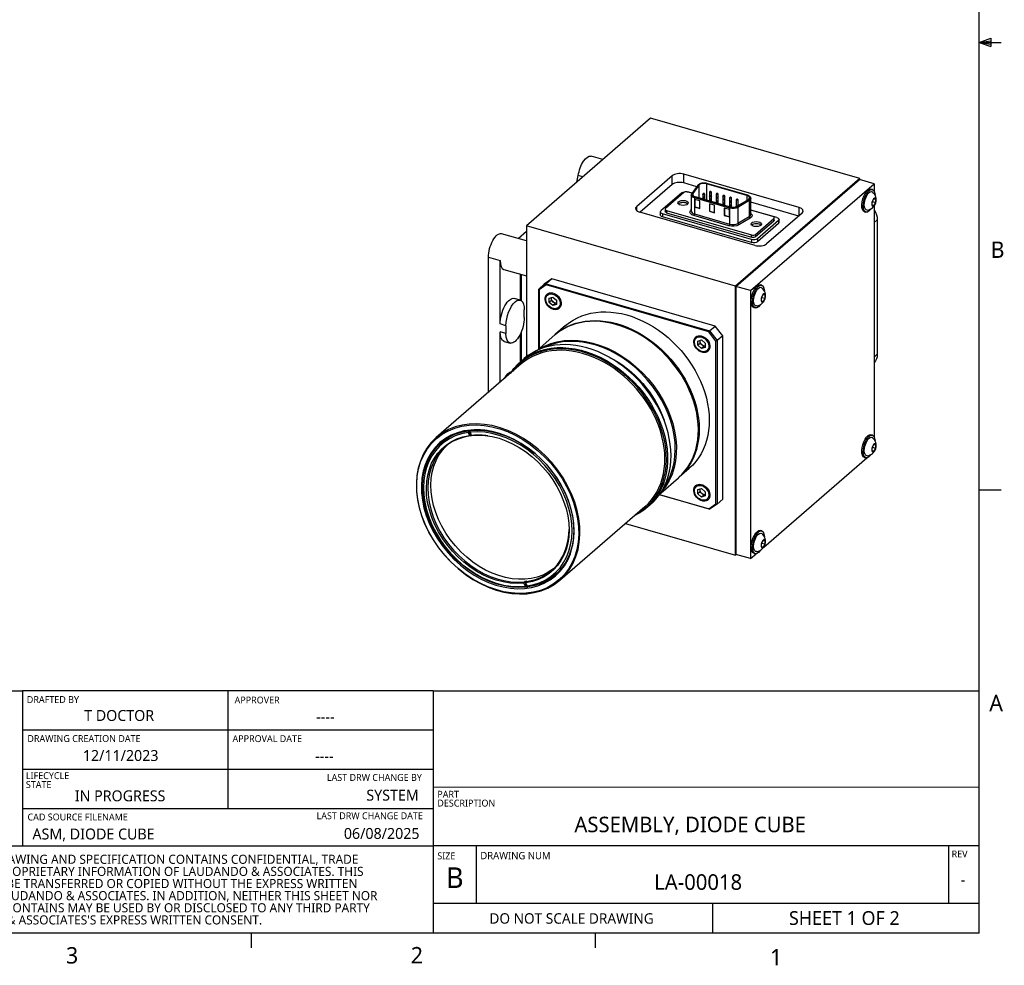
# Model space of a CAD drawing. Extents: x 0.3 to 39, y 0.1 to 10.9.
# Tile 3 of 26: x 11.3 to 17, y 0.1 to 5.6. Entities that reach past the tile are written whole.
import ezdxf

# ---------------------------------------------------------------- set-up
doc = ezdxf.new("R2010")
doc.units = 0
doc.header["$LTSCALE"] = 0.5
doc.header["$MEASUREMENT"] = 0
for name, color, linetype in [('BORDER_FRAME', 7, 'CONTINUOUS'), ('TANGENT_LINES', 7, 'CONTINUOUS'), ('TITLE_BLOCK', 7, 'CONTINUOUS'), ('VISIBLE', 7, 'CONTINUOUS')]:
    doc.layers.add(name, color=color, linetype=linetype)
doc.styles.add('ONSHAPE-CUSTOM-STYLE-NOTE0', font='NotoSans-Regular.ttf')
doc.styles.add('ONSHAPE-CUSTOM-STYLE-NOTE1', font='NotoSans-Regular.ttf')
doc.styles.add('ONSHAPE-CUSTOM-STYLE-NOTE2', font='NotoSans-Regular.ttf')
doc.styles.add('ONSHAPE-CUSTOM-STYLE-NOTE3', font='NotoSans-Regular.ttf')
doc.styles.add('ONSHAPE-CUSTOM-STYLE-NOTE4', font='NotoSans-Regular.ttf')
doc.styles.add('ONSHAPE-CUSTOM-STYLE-NOTE5', font='NotoSans-Regular.ttf')
doc.styles.add('ONSHAPE-CUSTOM-STYLE-NOTE6', font='NotoSans-Regular.ttf')
doc.styles.add('ONSHAPE-CUSTOM-STYLE-NOTE7', font='NotoSans-Regular.ttf')
doc.styles.add('ONSHAPE-CUSTOM-STYLE-NOTE_', font='NotoSans-Regular.ttf')
doc.styles.add('ONSHAPE-STANDARD', font='NotoSans-Regular.ttf')

msp = doc.modelspace()

# ---------------------------------------------------------------- linework, layer by layer
at = {"layer": 'BORDER_FRAME'}
for p, q in [((16.846, 0.2823), (16.846, 10.7165)), ((16.847, 5.4732), (16.9153, 5.4977)), ((16.847, 5.4732), (16.9153, 5.4824)), ((16.847, 5.4732), (16.9153, 5.4627)), ((16.847, 5.4732), (16.9153, 5.4502)), ((16.847, 5.4732), (16.9742, 5.4732)), ((16.9153, 5.4977), (16.9153, 5.4502)), ((16.847, 2.8653), (16.9742, 2.8653)), ((16.846, 0.2823), (0.3928, 0.2823)), ((12.6055, 0.2822), (12.6055, 0.1959)), ((14.6091, 0.2795), (14.6091, 0.1959))]:
    msp.add_line(p, q, dxfattribs=at)
at = {"layer": 'TANGENT_LINES'}
for p, q in [((15.1256, 4.6544), (15.1256, 4.7055)), ((14.5377, 4.6896), (14.5112, 4.6972)), ((15.0583, 4.6454), (15.0583, 4.6965)), ((15.2583, 4.6495), (15.2583, 4.5551)), ((15.4951, 4.5825), (15.2596, 4.6505)), ((15.2113, 4.6418), (15.1761, 4.5933)), ((15.1784, 4.5929), (15.1784, 4.5823)), ((15.2137, 4.6413), (15.2137, 4.5679)), ((15.1883, 4.5666), (15.1883, 4.4735)), ((15.3928, 4.5076), (15.1883, 4.5666)), ((15.1908, 4.5731), (15.3953, 4.5141)), ((15.4377, 4.5178), (15.504, 4.5573)), ((15.5078, 4.5513), (15.4416, 4.5119)), ((15.4938, 4.5815), (15.4938, 4.5532)), ((15.5078, 4.5513), (15.5078, 4.4582)), ((14.8516, 4.4929), (14.8516, 4.5175)), ((15.0257, 4.4939), (15.0257, 4.4809)), ((15.1643, 4.4915), (15.1691, 4.498)), ((15.3928, 4.5076), (15.3928, 4.4145)), ((15.4416, 4.5119), (15.4416, 4.4188)), ((15.7972, 4.4624), (15.7972, 4.5116)), ((15.0018, 4.4741), (15.0018, 4.4571)), ((15.3891, 4.4047), (15.1846, 4.4638)), ((15.1883, 4.4735), (15.3928, 4.4145)), ((15.4416, 4.4188), (15.5078, 4.4582)), ((15.5136, 4.4493), (15.4473, 4.4099)), ((15.6511, 4.4335), (15.6511, 4.4464)), ((15.6778, 4.4351), (15.6778, 4.4181)), ((16.2533, 4.4396), (16.2345, 4.4234)), ((15.5207, 4.338), (15.5207, 4.351)), ((15.5209, 4.3242), (15.5209, 4.3072)), ((15.5446, 4.3542), (15.5446, 4.3412)), ((15.555, 4.3288), (15.555, 4.3118)), ((13.9878, 4.2214), (14.0559, 4.2017)), ((14.09, 3.8223), (14.0559, 3.8322)), ((14.09, 3.7771), (14.0559, 3.787)), ((16.2533, 3.6554), (16.2345, 3.6392)), ((13.9878, 3.4372), (13.9912, 3.4362))]:
    msp.add_line(p, q, dxfattribs=at)
for centre, major_axis, ratio, start_param, end_param in [((15.2428, 4.636), (-0.0335, 0), 0.5, 4.18879, 5.934119), ((15.2596, 4.6462), (0.00139, 0.0048), 0.433013, 0, 0.588003), ((15.2076, 4.5876), (-0.0335, 0), 0.5, 5.934119, 7.330383), ((15.1908, 4.5688), (0.00139, 0.0048), 0.433013, 0.588003, 2.158799), ((15.4951, 4.5782), (0.00139, 0.0048), 0.433013, 6.283102, 6.871188), ((15.4783, 4.568), (-0.0335, 0), 0.5, 2.443461, 4.18879), ((15.2076, 4.4902), (-0.0385, 0), 0.5, 0, 1.047198), ((15.3953, 4.5097), (0.00139, 0.0048), 0.433013, 0.588003, 2.158799), ((15.4121, 4.5286), (-0.0335, 0), 0.5, 1.047198, 2.443461), ((15.4121, 4.4311), (-0.0385, 0), 0.5, 1.047198, 2.443461), ((15.4473, 4.4164), (0.00384, -0.00644), 0.663414, 3.980571, 5.551367), ((15.4783, 4.4706), (-0.0385, 0), 0.5, 2.443461, 3.141593), ((14.3668, 3.9669), (0.0354, -0.0409), 0.75, 6.265063, 6.28606), ((15.2328, 3.7169), (0.0354, -0.0409), 0.75, 6.265063, 6.28606), ((15.2328, 2.8509), (0.0354, -0.0409), 0.75, 6.265063, 6.28606)]:
    msp.add_ellipse(centre, major_axis=major_axis, ratio=ratio, start_param=start_param, end_param=end_param, dxfattribs=at)
at = {"layer": 'TANGENT_LINES', "extrusion": (0, 0, -1)}
for centre, major_axis, ratio, start_param, end_param in [((15.1761, 4.589), (-0.00404, 0.00294), 0.813798, 6.282596, 7.319172), ((15.2113, 4.6374), (-0.00404, 0.00294), 0.813798, 0, 1.035987), ((15.2811, 4.5987), (0.006, 0), 0.5, 0.000177, 3.141359), ((15.2076, 4.5833), (0.0385, 0), 0.5, 2.094395, 3.13028), ((15.2421, 4.5874), (0.006, 0), 0.5, 0.000177, 3.141359), ((15.2421, 4.5649), (0.006, 0), 0.5, 0.000177, 3.141359), ((15.2811, 4.5762), (0.006, 0), 0.5, 0.000177, 3.141359), ((15.2811, 4.5537), (0.006, 0), 0.5, 0.000177, 3.141359), ((15.32, 4.5649), (0.006, 0), 0.5, 0.000177, 3.141359), ((15.32, 4.5424), (0.006, 0), 0.5, 0.000177, 3.141359), ((15.3201, 4.5875), (0.006, 0), 0.5, 0.000177, 3.141359), ((15.359, 4.5762), (0.006, 0), 0.5, 0.000177, 3.141359), ((15.359, 4.5537), (0.006, 0), 0.5, 0.000177, 3.141359), ((15.398, 4.565), (0.006, 0), 0.5, 0.000177, 3.141359), ((15.398, 4.5424), (0.006, 0), 0.5, 0.000177, 3.141359), ((15.437, 4.5537), (0.006, 0), 0.5, 0.000177, 3.141359), ((15.504, 4.5529), (-0.00256, 0.0043), 0.663414, 0.731818, 2.302615), ((15.4783, 4.5637), (0.0385, 0), 0.5, 0.036577, 0.698132), ((15.2076, 4.4837), (0.046, 0), 0.5, 2.094395, 3.490658), ((15.1643, 4.498), (-0.00606, 0.00441), 0.813798, 3.442624, 4.177579), ((15.359, 4.5312), (0.006, 0), 0.5, 0.000177, 3.141359), ((15.398, 4.5199), (0.006, 0), 0.5, 0.000177, 3.141359), ((15.4121, 4.5242), (0.0385, 0), 0.5, 0.698132, 2.094395), ((15.4377, 4.5135), (-0.00256, 0.0043), 0.663414, 0.731818, 2.302615), ((15.4783, 4.4641), (0.046, 0), 0.5, 5.704087, 6.981317), ((15.1846, 4.4703), (-0.00208, -0.00721), 0.433013, 4.124386, 5.695183), ((15.5136, 4.4558), (-0.00384, 0.00644), 0.663414, 3.873411, 5.444207), ((15.3891, 4.4112), (-0.00208, -0.00721), 0.433013, 4.124386, 5.695183), ((15.4121, 4.4246), (0.046, 0), 0.5, 0.698132, 2.094395)]:
    msp.add_ellipse(centre, major_axis=major_axis, ratio=ratio, start_param=start_param, end_param=end_param, dxfattribs=at)
at = {"layer": 'TANGENT_LINES'}
for centre, major_axis, ratio in [((15.2421, 4.5918), (-0.001, 0), 0.5), ((15.2811, 4.603), (-0.001, 0), 0.5), ((15.3201, 4.5918), (-0.001, 0), 0.5), ((15.2421, 4.5693), (-0.001, 0), 0.5), ((15.2811, 4.5805), (-0.001, 0), 0.5), ((15.2811, 4.558), (-0.001, 0), 0.5), ((15.32, 4.5693), (-0.001, 0), 0.5), ((15.32, 4.5468), (-0.001, 0), 0.5), ((15.359, 4.5805), (-0.001, 0), 0.5), ((15.359, 4.558), (-0.001, 0), 0.5), ((15.359, 4.5355), (-0.001, 0), 0.5), ((15.398, 4.5693), (-0.001, 0), 0.5), ((15.398, 4.5468), (-0.001, 0), 0.5), ((15.437, 4.558), (-0.001, 0), 0.5), ((15.398, 4.5243), (-0.001, 0), 0.5), ((14.3638, 3.9643), (0.0316, -0.0365), 0.75), ((15.2298, 3.7143), (0.0316, -0.0365), 0.75), ((15.2298, 2.8483), (0.0316, -0.0365), 0.75)]:
    msp.add_ellipse(centre, major_axis=major_axis, ratio=ratio, dxfattribs=at)
at = {"layer": 'TITLE_BLOCK'}
for p, q in [((10.3686, 1.6946), (11.2742, 1.6946)), ((13.666, 1.6946), (11.2742, 1.6946)), ((12.4688, 1.6946), (12.4688, 1.0067)), ((13.6634, 1.4646), (11.2742, 1.4646)), ((13.6634, 1.2357), (11.2742, 1.2357)), ((13.666, 1.1341), (16.846, 1.1329)), ((13.6634, 1.0067), (11.2742, 1.0067)), ((10.3686, 0.7901), (13.666, 0.7901)), ((16.846, 0.7899), (13.666, 0.7901)), ((13.9185, 0.4542), (13.9185, 0.7901)), ((16.6679, 0.7901), (16.6679, 0.4563)), ((16.846, 0.4543), (13.666, 0.4542)), ((15.2924, 0.4542), (15.2924, 0.2823))]:
    msp.add_line(p, q, dxfattribs=at)
at = {"layer": 'TITLE_BLOCK', "linetype": 'CONTINUOUS'}
for p, q in [((11.2742, 1.6946), (11.2742, 0.7901)), ((13.666, 1.6946), (16.846, 1.6939)), ((13.666, 1.6946), (13.666, 0.7891)), ((13.666, 0.7902), (13.666, 0.283))]:
    msp.add_line(p, q, dxfattribs=at)
at = {"layer": 'VISIBLE'}
for p, q in [((14.9323, 5.0312), (14.2088, 4.4047)), ((16.1512, 4.6794), (14.9323, 5.0312)), ((14.6544, 4.7905), (14.5859, 4.8103)), ((15.7972, 4.5116), (15.1256, 4.7055)), ((15.0583, 4.6965), (14.8516, 4.5175)), ((15.2015, 4.6324), (15.1256, 4.6544)), ((15.4938, 4.5815), (15.2583, 4.6495)), ((15.4965, 4.583), (15.261, 4.651)), ((16.1512, 4.6794), (15.4278, 4.0529)), ((15.4297, 4.0511), (16.1492, 4.6742)), ((15.515, 4.0265), (16.2345, 4.6496)), ((16.2345, 4.6496), (16.1492, 4.6742)), ((16.1512, 4.6737), (16.1512, 4.6794)), ((16.2345, 4.6496), (16.2345, 4.6075)), ((15.0583, 4.6454), (14.8713, 4.4834)), ((15.1154, 4.5975), (14.9926, 4.4912)), ((15.1258, 4.5981), (15.0193, 4.5058)), ((15.1742, 4.5949), (15.1495, 4.602)), ((15.1738, 4.5943), (15.1497, 4.6013)), ((15.2073, 4.6404), (15.1721, 4.5919)), ((15.2137, 4.6413), (15.1784, 4.5929)), ((15.2751, 4.5987), (15.2751, 4.5766)), ((15.2871, 4.5468), (15.2871, 4.5987)), ((16.2247, 4.6162), (16.2162, 4.6187)), ((15.1691, 4.5833), (15.1691, 4.4902)), ((15.1888, 4.5578), (15.1888, 4.5145)), ((15.2191, 4.549), (15.1888, 4.5578)), ((15.1901, 4.5574), (15.1901, 4.5156)), ((15.1921, 4.5742), (15.3966, 4.5151)), ((15.2191, 4.5057), (15.2191, 4.549)), ((15.2361, 4.5874), (15.2361, 4.5653)), ((15.2361, 4.5649), (15.2361, 4.5615)), ((15.2481, 4.558), (15.2481, 4.5874)), ((15.2481, 4.558), (15.2481, 4.5649)), ((15.2751, 4.5762), (15.2751, 4.5541)), ((15.2751, 4.5537), (15.2751, 4.5502)), ((15.3057, 4.524), (15.2754, 4.5328)), ((15.2754, 4.5328), (15.2754, 4.4895)), ((15.2767, 4.5324), (15.2767, 4.4906)), ((15.2871, 4.5468), (15.2871, 4.5762)), ((15.2871, 4.5468), (15.2871, 4.5537)), ((15.314, 4.5649), (15.314, 4.5428)), ((15.314, 4.5424), (15.314, 4.539)), ((15.3141, 4.5875), (15.3141, 4.5654)), ((15.3261, 4.5875), (15.326, 4.5881)), ((15.326, 4.5355), (15.326, 4.5649)), ((15.326, 4.5355), (15.326, 4.5424)), ((15.3261, 4.5355), (15.3261, 4.5875)), ((15.353, 4.5762), (15.353, 4.5541)), ((15.353, 4.5537), (15.353, 4.5316)), ((15.365, 4.5243), (15.365, 4.5762)), ((15.365, 4.5243), (15.365, 4.5537)), ((15.392, 4.565), (15.392, 4.5429)), ((15.392, 4.5424), (15.392, 4.5203)), ((15.404, 4.5136), (15.404, 4.565)), ((15.404, 4.5136), (15.404, 4.5424)), ((15.431, 4.5537), (15.431, 4.5163)), ((15.4358, 4.5186), (15.5021, 4.5581)), ((15.443, 4.5229), (15.443, 4.5537)), ((15.5168, 4.4706), (15.5168, 4.5637)), ((15.5168, 4.5627), (15.5168, 4.5636)), ((15.7956, 4.461), (15.5168, 4.5414)), ((16.2239, 4.5432), (16.2337, 4.5616)), ((16.2258, 4.5457), (16.2239, 4.542)), ((16.2239, 4.5235), (16.2239, 4.5432)), ((16.2258, 4.5469), (16.2258, 4.5457)), ((16.2258, 4.5457), (16.2435, 4.5406)), ((16.2337, 4.5616), (16.2435, 4.5603)), ((16.2435, 4.5406), (16.2337, 4.5222)), ((16.2435, 4.5603), (16.2435, 4.5406)), ((15.5413, 4.29), (14.8697, 4.4839)), ((14.9893, 4.4849), (14.9893, 4.4679)), ((15.017, 4.5015), (15.017, 4.4885)), ((15.0257, 4.4939), (15.5207, 4.351)), ((15.0257, 4.4809), (15.5207, 4.338)), ((15.1901, 4.5156), (15.1888, 4.5145)), ((15.1888, 4.5145), (15.2191, 4.5057)), ((15.1901, 4.5156), (15.2191, 4.5072)), ((15.2767, 4.4906), (15.2754, 4.4895)), ((15.2754, 4.4895), (15.3057, 4.4807)), ((15.2767, 4.4906), (15.3057, 4.4822)), ((15.3057, 4.4807), (15.3057, 4.524)), ((15.353, 4.5312), (15.353, 4.5277)), ((15.3923, 4.499), (15.362, 4.5078)), ((15.362, 4.5078), (15.362, 4.4645)), ((15.3633, 4.5074), (15.3633, 4.4656)), ((15.365, 4.5243), (15.365, 4.5312)), ((15.392, 4.5199), (15.392, 4.5165)), ((15.3923, 4.4557), (15.3923, 4.499)), ((15.404, 4.5136), (15.404, 4.5199)), ((15.6686, 4.4522), (15.5168, 4.496)), ((15.6447, 4.4584), (15.5168, 4.4953)), ((15.8153, 4.478), (15.6086, 4.299)), ((16.1779, 4.4863), (16.1865, 4.4838)), ((16.2239, 4.525), (16.2337, 4.5222)), ((16.2337, 4.5222), (16.2239, 4.5235)), ((16.2345, 4.5191), (16.2345, 3.1755)), ((15.5209, 4.3242), (15.0018, 4.4741)), ((15.5209, 4.3072), (15.0018, 4.4571)), ((15.3633, 4.4656), (15.362, 4.4645)), ((15.362, 4.4645), (15.3923, 4.4557)), ((15.3633, 4.4656), (15.3923, 4.4572)), ((15.5446, 4.3542), (15.6511, 4.4464)), ((15.5446, 4.3412), (15.6511, 4.4335)), ((15.6778, 4.4351), (15.555, 4.3288)), ((15.6778, 4.4181), (15.555, 4.3118)), ((15.6534, 4.4378), (15.6534, 4.4508)), ((15.6811, 4.4243), (15.6811, 4.4414)), ((16.2533, 4.4396), (16.2533, 3.6554)), ((14.1604, 4.3308), (14.2088, 4.3728)), ((15.4278, 4.0529), (14.2088, 4.4047)), ((14.2088, 4.4047), (14.2088, 3.6407)), ((14.2088, 4.3168), (14.0643, 4.3585)), ((13.9878, 3.4372), (13.9878, 4.2214)), ((14.0559, 3.8322), (14.0559, 4.2017)), ((14.0779, 4.1497), (14.2088, 4.1119)), ((14.1741, 3.9708), (14.1741, 4.122)), ((14.1777, 4.1209), (14.1777, 3.9692)), ((14.3565, 4.0946), (14.3132, 4.0638)), ((14.3565, 4.0946), (14.324, 4.0665)), ((15.3092, 3.8196), (14.3565, 4.0946)), ((14.2807, 4.0357), (14.324, 4.0665)), ((14.2807, 4.0357), (14.3132, 4.0638)), ((14.2807, 3.6869), (14.2807, 4.0357)), ((14.2826, 4.0305), (14.2807, 4.0357)), ((14.3233, 4.0595), (14.2826, 4.0305)), ((14.2826, 4.0305), (14.2826, 3.6885)), ((14.324, 4.0665), (14.3233, 4.0595)), ((15.2724, 3.7855), (14.3233, 4.0595)), ((14.324, 4.0665), (15.2767, 3.7915)), ((15.4278, 2.4845), (15.4278, 4.0529)), ((15.515, 4.0265), (15.4297, 4.0511)), ((15.4297, 4.0511), (15.4297, 2.4896)), ((15.515, 4.0265), (15.515, 2.465)), ((15.58, 4.0579), (15.5715, 4.0603)), ((14.1731, 3.9712), (14.139, 3.981)), ((14.3314, 4.0079), (14.3313, 4.0078)), ((14.3425, 3.9828), (14.3638, 3.9889)), ((14.3425, 3.9582), (14.3425, 3.9828)), ((14.3553, 3.9692), (14.3425, 3.9582)), ((14.3638, 3.9397), (14.3425, 3.9582)), ((14.3553, 3.9816), (14.3553, 3.9865)), ((14.3553, 3.9692), (14.3553, 3.9816)), ((14.366, 3.96), (14.3553, 3.9692)), ((14.3638, 3.9889), (14.3851, 3.9705)), ((14.3766, 3.9508), (14.366, 3.96)), ((14.3851, 3.9705), (14.3851, 3.9459)), ((15.5792, 3.9849), (15.589, 4.0033)), ((15.5811, 3.9874), (15.5792, 3.9837)), ((15.5792, 3.9652), (15.5792, 3.9849)), ((15.5792, 3.9667), (15.589, 3.9639)), ((15.589, 3.9639), (15.5792, 3.9652)), ((15.5811, 3.9885), (15.5811, 3.9874)), ((15.5811, 3.9874), (15.5989, 3.9823)), ((15.589, 4.0033), (15.5989, 4.0019)), ((15.5989, 3.9823), (15.589, 3.9639)), ((15.5989, 4.0019), (15.5989, 3.9823)), ((14.1968, 3.8696), (14.1968, 3.9148)), ((14.3766, 3.9508), (14.3638, 3.9397)), ((14.3851, 3.9459), (14.3638, 3.9397)), ((14.3851, 3.9533), (14.3766, 3.9508)), ((14.3964, 3.9219), (14.4016, 3.9254)), ((14.4022, 3.926), (14.4023, 3.926)), ((15.5333, 3.928), (15.5418, 3.9255)), ((14.0559, 3.4923), (14.0559, 3.787)), ((14.09, 3.8223), (14.09, 3.7771)), ((14.4378, 3.823), (14.3793, 3.7723)), ((15.2767, 3.7915), (15.2724, 3.7855)), ((15.2767, 3.7915), (15.3092, 3.8196)), ((15.2767, 3.7915), (15.32, 3.7357)), ((15.3525, 3.7638), (15.3092, 3.8196)), ((14.0797, 3.7306), (14.1138, 3.7208)), ((14.1741, 3.6111), (14.1741, 3.7741)), ((14.1777, 3.782), (14.1777, 3.6142)), ((14.3743, 3.768), (14.2711, 3.6786)), ((15.1974, 3.7579), (15.1973, 3.7578)), ((15.2085, 3.7328), (15.2298, 3.7389)), ((15.2085, 3.7082), (15.2085, 3.7328)), ((15.2213, 3.7316), (15.2213, 3.7365)), ((15.2213, 3.7192), (15.2213, 3.7316)), ((15.2298, 3.7389), (15.2511, 3.7205)), ((15.3131, 3.733), (15.2724, 3.7855)), ((15.32, 3.7357), (15.3131, 3.733)), ((15.3131, 2.7839), (15.3131, 3.733)), ((15.3525, 3.7638), (15.32, 3.7357)), ((15.32, 3.7357), (15.32, 2.783)), ((15.3525, 2.8112), (15.3525, 3.7638)), ((15.2213, 3.7192), (15.2085, 3.7082)), ((15.2298, 3.6897), (15.2085, 3.7082)), ((15.232, 3.71), (15.2213, 3.7192)), ((15.2426, 3.7008), (15.2298, 3.6897)), ((15.2511, 3.6959), (15.2298, 3.6897)), ((15.2426, 3.7008), (15.232, 3.71)), ((15.2511, 3.7033), (15.2426, 3.7008)), ((15.2511, 3.7205), (15.2511, 3.6959)), ((15.2626, 3.672), (15.2676, 3.6754)), ((15.2682, 3.676), (15.2683, 3.676)), ((14.1961, 3.6302), (14.1761, 3.6129)), ((14.1793, 3.5991), (13.6843, 3.1704)), ((13.884, 3.2127), (13.8821, 3.2111)), ((13.8701, 3.2096), (13.872, 3.2112)), ((13.8701, 3.2096), (13.8705, 3.1997)), ((13.8705, 3.1997), (13.8771, 3.1817)), ((13.8744, 3.2115), (13.885, 3.1826)), ((13.8771, 3.1817), (13.8831, 3.181)), ((13.8825, 3.2012), (13.8821, 3.2111)), ((13.8891, 3.1832), (13.8825, 3.2012)), ((13.885, 3.1826), (13.8831, 3.181)), ((13.8951, 3.1825), (13.8891, 3.1832)), ((16.2247, 3.1842), (16.2162, 3.1867)), ((13.7131, 3.1408), (13.7113, 3.1392)), ((16.2239, 3.1112), (16.2337, 3.1296)), ((16.2258, 3.1137), (16.2239, 3.11)), ((16.2239, 3.0915), (16.2239, 3.1112)), ((16.2258, 3.1148), (16.2258, 3.1137)), ((16.2258, 3.1137), (16.2435, 3.1086)), ((16.2337, 3.1296), (16.2435, 3.1282)), ((16.2435, 3.1086), (16.2337, 3.0902)), ((16.2435, 3.1282), (16.2435, 3.1086)), ((15.5917, 2.5314), (16.1921, 3.0514)), ((16.1779, 3.0543), (16.1865, 3.0518)), ((16.2239, 3.093), (16.2337, 3.0902)), ((16.2337, 3.0902), (16.2239, 3.0915)), ((15.0994, 2.9408), (15.1579, 2.9914)), ((14.9913, 2.8471), (15.0944, 2.9364)), ((15.1974, 2.8918), (15.1973, 2.8918)), ((15.2085, 2.8667), (15.2298, 2.8729)), ((15.2213, 2.8655), (15.2213, 2.8704)), ((15.2298, 2.8729), (15.2511, 2.8544)), ((15.2767, 2.7522), (14.9842, 2.8367)), ((14.985, 2.8379), (15.2724, 2.7549)), ((15.2085, 2.8421), (15.2085, 2.8667)), ((15.2213, 2.8532), (15.2085, 2.8421)), ((15.2298, 2.8237), (15.2085, 2.8421)), ((15.2213, 2.8532), (15.2213, 2.8655)), ((15.232, 2.844), (15.2213, 2.8532)), ((15.2426, 2.8348), (15.2298, 2.8237)), ((15.2511, 2.8298), (15.2298, 2.8237)), ((15.2426, 2.8348), (15.232, 2.844)), ((15.2511, 2.8372), (15.2426, 2.8348)), ((15.2511, 2.8544), (15.2511, 2.8298)), ((15.32, 2.783), (15.3525, 2.8112)), ((14.4044, 2.3389), (14.8994, 2.7676)), ((14.9126, 2.7624), (14.9326, 2.7798)), ((15.2626, 2.806), (15.2676, 2.8094)), ((15.2682, 2.8099), (15.2683, 2.81)), ((15.2724, 2.7549), (15.3131, 2.7839)), ((15.2724, 2.7549), (15.2767, 2.7522)), ((15.32, 2.783), (15.2767, 2.7522)), ((15.32, 2.783), (15.3131, 2.7839)), ((14.7863, 2.6696), (15.4278, 2.4845)), ((15.58, 2.6259), (15.5715, 2.6283)), ((15.5792, 2.5529), (15.589, 2.5712)), ((15.5811, 2.5554), (15.5792, 2.5517)), ((15.5792, 2.5332), (15.5792, 2.5529)), ((15.5792, 2.5347), (15.589, 2.5319)), ((15.589, 2.5319), (15.5792, 2.5332)), ((15.5811, 2.5565), (15.5811, 2.5554)), ((15.5811, 2.5554), (15.5989, 2.5502)), ((15.589, 2.5712), (15.5989, 2.5699)), ((15.5989, 2.5502), (15.589, 2.5319)), ((15.5989, 2.5699), (15.5989, 2.5502)), ((15.4327, 2.4887), (15.4278, 2.4845)), ((15.515, 2.465), (15.4297, 2.4896)), ((15.515, 2.465), (15.5475, 2.4931)), ((15.5333, 2.4959), (15.5418, 2.4935)), ((14.3774, 2.3701), (14.3792, 2.3717)), ((14.1972, 2.33), (14.1946, 2.3218)), ((14.1946, 2.3218), (14.2012, 2.3038)), ((14.1972, 2.33), (14.1992, 2.3317)), ((14.1992, 2.3317), (14.2103, 2.3014)), ((14.2012, 2.3038), (14.2066, 2.2982)), ((14.2066, 2.3233), (14.2092, 2.3315)), ((14.2132, 2.3053), (14.2066, 2.3233)), ((14.2103, 2.3014), (14.2066, 2.2982)), ((14.2112, 2.3332), (14.2092, 2.3315)), ((14.2186, 2.2997), (14.2132, 2.3053))]:
    msp.add_line(p, q, dxfattribs=at)
for centre in [(16.1864, 4.5555), (15.5417, 3.9972), (16.1864, 3.1235), (15.5417, 2.5652)]:
    msp.add_arc(centre, 0.0603, 277.92051, 49.87526, dxfattribs=at)
at = {"layer": 'VISIBLE', "extrusion": (0, 0, -1)}
for centre, major_axis, ratio, start_param, end_param in [((14.5586, 4.7157), (-0.0273, -0.0946), 0.433013, 1.250998, 3.141593), ((15.137, 4.5912), (0.025, 0), 0.5, 3.665191, 5.235988), ((16.1971, 4.5525), (-0.0191, -0.0662), 0.433013, 0, 3.141593), ((16.2056, 4.55), (-0.0191, -0.0662), 0.433013, 5.358764, 10.3492), ((16.2056, 4.55), (-0.0156, -0.0539), 0.433013, 6.092535, 9.615429), ((15.4783, 4.5637), (0.0385, 0), 0.5, 0, 0.036577), ((15.0143, 4.4849), (0.025, 0), 0.5, 2.094395, 3.665191), ((15.0345, 4.4885), (0.0175, 0), 0.5, 2.094395, 3.141593), ((16.168, 4.4642), (-0.0644, 0.0744), 0.75, 1.750756, 2.427868), ((15.0143, 4.4679), (0.025, 0), 0.5, 2.094395, 3.141593), ((15.6359, 4.4378), (0.0175, 0), 0.5, 0, 0.523599), ((15.6561, 4.4414), (0.025, 0), 0.5, 5.235988, 6.806784), ((15.6561, 4.4243), (0.025, 0), 0.5, 0, 0.523599), ((14.037, 4.264), (-0.0273, -0.0946), 0.433013, 0.982794, 3.141593), ((15.5294, 4.3456), (0.0175, 0), 0.5, 0.523599, 2.094395), ((15.5334, 4.3351), (0.025, 0), 0.5, 0.523599, 2.094395), ((15.5334, 4.318), (0.025, 0), 0.5, 0.523599, 2.094395), ((15.5524, 3.9942), (-0.0191, -0.0662), 0.433013, 0, 3.141593), ((15.5609, 3.9917), (-0.0191, -0.0662), 0.433013, 5.358764, 10.3492), ((15.5609, 3.9917), (-0.0156, -0.0539), 0.433013, 6.092535, 9.615429), ((14.1093, 3.8784), (-0.0296, -0.1026), 0.433013, 0.982794, 3.141593), ((14.1434, 3.8686), (-0.0296, -0.1026), 0.433013, 0.982794, 4.124386), ((14.3766, 3.9754), (-0.0161, 0.0186), 0.75, 5.569461, 5.820949), ((14.3766, 3.9754), (-0.0161, 0.0186), 0.75, 4.522263, 5.569461), ((14.3766, 3.9754), (-0.0161, 0.0186), 0.75, 3.587632, 4.522263), ((14.7979, 3.4072), (-0.3601, 0.4158), 0.75, 0, 3.141593), ((14.1434, 3.8234), (-0.0296, -0.1026), 0.433013, 4.124386, 7.265979), ((14.7394, 3.3565), (-0.3601, 0.4158), 0.75, 6.275168, 9.432795), ((14.1093, 3.8332), (-0.0296, -0.1026), 0.433013, 0, 0.982794), ((14.6069, 3.2418), (-0.3601, 0.4158), 0.75, 0.100666, 3.040927), ((14.5444, 3.1877), (-0.3682, 0.4252), 0.75, 6.071974, 9.635989), ((15.2426, 3.7254), (-0.0161, 0.0186), 0.75, 5.569461, 5.820949), ((15.2426, 3.7254), (-0.0161, 0.0186), 0.75, 4.522263, 5.569461), ((15.2426, 3.7254), (-0.0161, 0.0186), 0.75, 3.587632, 4.522263), ((14.6044, 3.2396), (-0.3272, 0.3778), 0.75, 1.064706, 2.076886), ((16.168, 3.68), (-0.0644, 0.0744), 0.75, 2.427868, 3.104981), ((14.5969, 3.2331), (-0.3331, 0.3846), 0.75, 1.196692, 1.9449), ((14.1052, 3.4601), (-0.0273, -0.0946), 0.433013, 2.053377, 2.945787), ((14.037, 3.4798), (-0.0273, -0.0946), 0.433013, 0.936497, 0.982794), ((14.0444, 2.7546), (-0.3331, 0.3846), 0.75, 0.480018, 3.592126), ((14.0444, 2.7546), (-0.3331, 0.3846), 0.75, 3.621611, 6.733718), ((14.0419, 2.7525), (-0.3142, 0.3628), 0.75, 3.622494, 6.732835), ((14.0481, 2.7579), (-0.311, 0.3591), 0.75, 0.449485, 0.460821), ((14.0419, 2.7525), (-0.3142, 0.3628), 0.75, 0.480901, 3.591243), ((16.1971, 3.1205), (-0.0191, -0.0662), 0.433013, 0, 3.141593), ((16.2056, 3.118), (-0.0191, -0.0662), 0.433013, 5.358764, 10.3492), ((16.2056, 3.118), (-0.0156, -0.0539), 0.433013, 6.092535, 9.615429), ((14.0644, 2.772), (-0.311, 0.3591), 0.75, 3.175334, 6.249443), ((15.2426, 2.8594), (-0.0161, 0.0186), 0.75, 5.569461, 5.820949), ((15.2426, 2.8594), (-0.0161, 0.0186), 0.75, 4.522263, 5.569461), ((15.2426, 2.8594), (-0.0161, 0.0186), 0.75, 3.587632, 4.522263), ((15.5524, 2.5621), (-0.0191, -0.0662), 0.433013, 0, 3.141593), ((15.5609, 2.5597), (-0.0191, -0.0662), 0.433013, 5.358764, 10.3492), ((15.5609, 2.5597), (-0.0156, -0.0539), 0.433013, 6.092535, 9.615429), ((14.0481, 2.7579), (-0.311, 0.3591), 0.75, 3.591078, 3.622658)]:
    msp.add_ellipse(centre, major_axis=major_axis, ratio=ratio, start_param=start_param, end_param=end_param, dxfattribs=at)
at = {"layer": 'VISIBLE'}
for centre, major_axis, ratio, start_param, end_param in [((15.101, 4.6842), (-0.0492, 0), 0.5, 4.18879, 5.759587), ((14.4637, 4.6787), (0.0273, 0.0946), 0.433013, 4.625207, 5.032188), ((15.101, 4.6331), (-0.0492, 0), 0.5, 4.18879, 5.759587), ((15.2428, 4.636), (-0.031, 0), 0.5, 4.18879, 5.934119), ((15.141, 4.5937), (-0.0175, 0), 0.5, 4.18879, 5.759587), ((15.2076, 4.5876), (-0.031, 0), 0.5, 5.934119, 7.330383), ((15.1222, 4.5246), (-0.03, 0), 0.5, 3.589425, 5.835353), ((15.1222, 4.5246), (-0.03, 0), 0.5, 3.589425, 5.835353), ((15.4783, 4.568), (-0.031, 0), 0.5, 2.443461, 4.18879), ((14.8943, 4.5052), (-0.0492, 0), 0.5, 5.759587, 7.330383), ((15.0345, 4.5015), (-0.0175, 0), 0.5, 5.759587, 7.330383), ((15.4121, 4.5286), (-0.031, 0), 0.5, 1.047198, 2.443461), ((15.7726, 4.4903), (-0.0492, 0), 0.5, 2.617994, 4.18879), ((15.6359, 4.4508), (-0.0175, 0), 0.5, 2.617994, 4.18879), ((15.5482, 4.4016), (-0.03, 0), 0.5, 3.589425, 5.835353), ((15.5482, 4.4016), (-0.03, 0), 0.5, 3.589425, 5.835353), ((15.5294, 4.3586), (-0.0175, 0), 0.5, 1.047198, 2.617994), ((15.5659, 4.3113), (-0.0492, 0), 0.5, 1.047198, 2.617994), ((14.1052, 4.2443), (0.0273, 0.0946), 0.433013, 2.158799, 3.141593), ((14.7344, 3.3522), (0.3601, -0.4158), 0.75, 6.283185, 9.424778), ((14.5394, 3.1833), (0.3601, -0.4158), 0.75, 0, 3.141593), ((14.5644, 3.205), (0.3682, -0.4252), 0.75, 0, 3.141593), ((14.6044, 3.2396), (0.3568, -0.412), 0.75, 0.188406, 2.953186), ((14.5419, 3.1855), (0.365, -0.4214), 0.75, 6.118971, 9.588992), ((14.0462, 2.7562), (0.3331, -0.3846), 0.75, 2.433529, 3.141593), ((14.0419, 2.7525), (0.3274, -0.378), 0.75, 5.832908, 8.944505), ((14.0419, 2.7525), (0.3274, -0.378), 0.75, 2.691315, 5.802912), ((14.0462, 2.7562), (0.311, -0.3591), 0.75, 2.692107, 5.80212), ((14.0462, 2.7562), (0.311, -0.3591), 0.75, 2.43393, 2.660527), ((14.0462, 2.7562), (0.311, -0.3591), 0.75, 5.8337, 6.990848), ((14.0462, 2.7562), (0.3331, -0.3846), 0.75, 0, 0.708064), ((14.0462, 2.7562), (0.3331, -0.3846), 0.75, 5.803167, 5.825111), ((14.0481, 2.7579), (0.3331, -0.3846), 0.75, 5.803167, 5.817593)]:
    msp.add_ellipse(centre, major_axis=major_axis, ratio=ratio, start_param=start_param, end_param=end_param, dxfattribs=at)
for centre, major_axis, ratio in [((15.1222, 4.5376), (-0.03, 0), 0.5), ((15.5482, 4.4146), (-0.03, 0), 0.5), ((14.3648, 3.9652), (0.0355, -0.041), 0.75), ((15.2309, 3.7152), (0.0355, -0.041), 0.75), ((14.0419, 2.7525), (0.3568, -0.412), 0.75), ((15.2309, 2.8492), (0.0355, -0.041), 0.75)]:
    msp.add_ellipse(centre, major_axis=major_axis, ratio=ratio, dxfattribs=at)
at = {"layer": 'VISIBLE', "extrusion": (0, 0, -1)}
for centre, major_axis, ratio in [((16.2337, 4.5419), (-0.0071, -0.0246), 0.433013), ((15.589, 3.9836), (-0.0071, -0.0246), 0.433013), ((14.0444, 2.7546), (-0.3601, 0.4158), 0.75), ((14.0419, 2.7525), (-0.3363, 0.3884), 0.75), ((16.2337, 3.1099), (-0.0071, -0.0246), 0.433013), ((15.589, 2.5516), (-0.0071, -0.0246), 0.433013)]:
    msp.add_ellipse(centre, major_axis=major_axis, ratio=ratio, dxfattribs=at)
at = {"layer": 'VISIBLE'}
for points, knots in [([(15.261, 4.651), (15.2597, 4.6514), (15.2567, 4.6522), (15.2483, 4.6534), (15.24, 4.6535), (15.2314, 4.6527), (15.2235, 4.6509), (15.2165, 4.6481), (15.2105, 4.6443), (15.2083, 4.6416), (15.2073, 4.6404)], [0, 0, 0, 0, 0.096965, 0.233305, 0.371093, 0.508053, 0.642026, 0.771385, 0.89548, 1, 1, 1, 1]), ([(15.1721, 4.5919), (15.1715, 4.5911), (15.1701, 4.5893), (15.169, 4.5844), (15.1691, 4.5833), (15.1691, 4.583)], [0, 0, 0, 0, 0.351951, 0.77693, 1, 1, 1, 1]), ([(15.2367, 4.5899), (15.2365, 4.5893), (15.2361, 4.5883), (15.2361, 4.5877), (15.2361, 4.5874)], [0, 0, 0, 0, 0.590201, 1, 1, 1, 1]), ([(15.2481, 4.5875), (15.2481, 4.5878), (15.2481, 4.5885), (15.2474, 4.5903), (15.2464, 4.5914), (15.2451, 4.5923), (15.2435, 4.5929), (15.2416, 4.5931), (15.2394, 4.5925), (15.238, 4.5917), (15.2368, 4.5901), (15.2367, 4.5899), (15.2367, 4.5899)], [0, 0, 0, 0, 0.084663, 0.195497, 0.299483, 0.401291, 0.506481, 0.622815, 0.745283, 0.855125, 0.966437, 1, 1, 1, 1]), ([(15.2781, 4.6035), (15.2777, 4.6033), (15.2769, 4.6028), (15.2757, 4.6014), (15.2751, 4.5996), (15.2751, 4.599), (15.2751, 4.5987)], [0, 0, 0, 0, 0.246229, 0.526016, 0.81092, 1, 1, 1, 1]), ([(15.2871, 4.5987), (15.2871, 4.599), (15.2871, 4.5998), (15.2864, 4.6015), (15.2854, 4.6027), (15.2841, 4.6036), (15.2825, 4.6041), (15.2806, 4.6044), (15.2785, 4.6037), (15.2782, 4.6036), (15.2781, 4.6035)], [0, 0, 0, 0, 0.106468, 0.245847, 0.376614, 0.504643, 0.636923, 0.78322, 0.937228, 1, 1, 1, 1]), ([(15.326, 4.5881), (15.326, 4.5882), (15.326, 4.5886), (15.3254, 4.5903), (15.3243, 4.5914), (15.3231, 4.5923), (15.3215, 4.5929), (15.3195, 4.5931), (15.3174, 4.5925), (15.3158, 4.5915), (15.3147, 4.5902), (15.3141, 4.5883), (15.3141, 4.5877), (15.3141, 4.5875)], [0, 0, 0, 0, 0.045372, 0.144224, 0.236967, 0.327769, 0.421586, 0.525343, 0.63457, 0.732537, 0.831815, 0.932908, 1, 1, 1, 1]), ([(15.2481, 4.5649), (15.2481, 4.5653), (15.2481, 4.566), (15.2474, 4.5677), (15.2464, 4.5689), (15.2451, 4.5698), (15.2435, 4.5704), (15.2415, 4.5705), (15.2394, 4.57), (15.2379, 4.569), (15.2367, 4.5676), (15.2361, 4.5658), (15.2361, 4.5652), (15.2361, 4.5649)], [0, 0, 0, 0, 0.073301, 0.16926, 0.25929, 0.347435, 0.438508, 0.53923, 0.645261, 0.740362, 0.836735, 0.934871, 1, 1, 1, 1]), ([(15.2757, 4.5787), (15.2755, 4.5781), (15.2751, 4.5771), (15.2751, 4.5765), (15.2751, 4.5762)], [0, 0, 0, 0, 0.590201, 1, 1, 1, 1]), ([(15.2871, 4.5537), (15.2871, 4.554), (15.287, 4.5548), (15.2864, 4.5565), (15.2853, 4.5577), (15.2841, 4.5586), (15.2825, 4.5591), (15.2805, 4.5593), (15.2784, 4.5587), (15.2768, 4.5578), (15.2757, 4.5564), (15.2751, 4.5545), (15.2751, 4.5539), (15.2751, 4.5537)], [0, 0, 0, 0, 0.073301, 0.16926, 0.25929, 0.347435, 0.438508, 0.53923, 0.645261, 0.740362, 0.836735, 0.934871, 1, 1, 1, 1]), ([(15.2871, 4.5762), (15.2871, 4.5765), (15.287, 4.5773), (15.2864, 4.579), (15.2854, 4.5802), (15.2841, 4.5811), (15.2825, 4.5816), (15.2805, 4.5818), (15.2783, 4.5812), (15.2769, 4.5804), (15.2758, 4.5788), (15.2757, 4.5787), (15.2757, 4.5787)], [0, 0, 0, 0, 0.084663, 0.195497, 0.299483, 0.401291, 0.506481, 0.622815, 0.745283, 0.855125, 0.966437, 1, 1, 1, 1]), ([(15.326, 4.565), (15.326, 4.5653), (15.326, 4.566), (15.3254, 4.5678), (15.3243, 4.5689), (15.323, 4.5698), (15.3215, 4.5704), (15.3195, 4.5705), (15.3173, 4.57), (15.3158, 4.569), (15.3146, 4.5677), (15.3141, 4.5658), (15.3141, 4.5652), (15.314, 4.5649)], [0, 0, 0, 0, 0.073301, 0.16926, 0.25929, 0.347435, 0.438508, 0.53923, 0.645261, 0.740362, 0.836735, 0.934871, 1, 1, 1, 1]), ([(15.326, 4.5424), (15.326, 4.5428), (15.326, 4.5435), (15.3254, 4.5452), (15.3243, 4.5464), (15.323, 4.5473), (15.3215, 4.5479), (15.3195, 4.548), (15.3173, 4.5475), (15.3158, 4.5465), (15.3146, 4.5451), (15.314, 4.5433), (15.314, 4.5427), (15.314, 4.5424)], [0, 0, 0, 0, 0.073301, 0.16926, 0.25929, 0.347435, 0.438508, 0.53923, 0.645261, 0.740362, 0.836735, 0.934871, 1, 1, 1, 1]), ([(15.3647, 4.578), (15.3646, 4.5783), (15.3643, 4.579), (15.3633, 4.5802), (15.362, 4.5811), (15.3605, 4.5816), (15.3585, 4.5818), (15.3563, 4.5813), (15.3548, 4.5803), (15.3536, 4.5789), (15.353, 4.5771), (15.353, 4.5765), (15.353, 4.5762)], [0, 0, 0, 0, 0.081683, 0.181204, 0.278642, 0.379315, 0.490655, 0.607865, 0.712991, 0.819524, 0.928005, 1, 1, 1, 1]), ([(15.365, 4.5537), (15.365, 4.554), (15.365, 4.5548), (15.3643, 4.5565), (15.3633, 4.5577), (15.362, 4.5586), (15.3605, 4.5591), (15.3585, 4.5593), (15.3563, 4.5588), (15.3548, 4.5578), (15.3536, 4.5564), (15.353, 4.5546), (15.353, 4.5539), (15.353, 4.5537)], [0, 0, 0, 0, 0.073301, 0.16926, 0.25929, 0.347435, 0.438508, 0.53923, 0.645261, 0.740362, 0.836735, 0.934871, 1, 1, 1, 1]), ([(15.365, 4.5312), (15.365, 4.5315), (15.365, 4.5323), (15.3643, 4.534), (15.3633, 4.5352), (15.362, 4.5361), (15.3604, 4.5366), (15.3585, 4.5368), (15.3563, 4.5362), (15.3548, 4.5353), (15.3536, 4.5339), (15.353, 4.532), (15.353, 4.5314), (15.353, 4.5312)], [0, 0, 0, 0, 0.073301, 0.16926, 0.25929, 0.347435, 0.438508, 0.53923, 0.645261, 0.740362, 0.836735, 0.934871, 1, 1, 1, 1]), ([(15.365, 4.5762), (15.365, 4.5766), (15.365, 4.5773), (15.3648, 4.5778), (15.3647, 4.578)], [0, 0, 0, 0, 0.543824, 1, 1, 1, 1]), ([(15.404, 4.565), (15.404, 4.5653), (15.404, 4.566), (15.4033, 4.5678), (15.4023, 4.569), (15.401, 4.5698), (15.3994, 4.5704), (15.3975, 4.5706), (15.3953, 4.57), (15.3938, 4.569), (15.3926, 4.5677), (15.392, 4.5658), (15.392, 4.5652), (15.392, 4.565)], [0, 0, 0, 0, 0.073301, 0.16926, 0.25929, 0.347435, 0.438508, 0.53923, 0.645261, 0.740362, 0.836735, 0.934871, 1, 1, 1, 1]), ([(15.404, 4.5425), (15.404, 4.5428), (15.404, 4.5435), (15.4033, 4.5453), (15.4023, 4.5464), (15.401, 4.5473), (15.3994, 4.5479), (15.3974, 4.548), (15.3953, 4.5475), (15.3938, 4.5465), (15.3926, 4.5452), (15.392, 4.5433), (15.392, 4.5427), (15.392, 4.5424)], [0, 0, 0, 0, 0.073301, 0.16926, 0.25929, 0.347435, 0.438508, 0.53923, 0.645261, 0.740362, 0.836735, 0.934871, 1, 1, 1, 1]), ([(15.443, 4.5537), (15.443, 4.554), (15.4429, 4.5548), (15.4423, 4.5565), (15.4413, 4.5577), (15.44, 4.5586), (15.4384, 4.5591), (15.4364, 4.5593), (15.4343, 4.5588), (15.4328, 4.5578), (15.4316, 4.5564), (15.431, 4.5546), (15.431, 4.554), (15.431, 4.5537)], [0, 0, 0, 0, 0.073301, 0.16926, 0.25929, 0.347435, 0.438508, 0.53923, 0.645261, 0.740362, 0.836735, 0.934871, 1, 1, 1, 1]), ([(15.5168, 4.5636), (15.5168, 4.5637), (15.5169, 4.5643), (15.516, 4.5697), (15.5131, 4.5737), (15.5087, 4.5777), (15.5026, 4.581), (15.4985, 4.5824), (15.4965, 4.583)], [0, 0, 0, 0, 0.060615, 0.23583, 0.412258, 0.59968, 0.80312, 1, 1, 1, 1]), ([(15.404, 4.5199), (15.404, 4.5203), (15.4039, 4.521), (15.4033, 4.5227), (15.4023, 4.5239), (15.401, 4.5248), (15.3994, 4.5254), (15.3974, 4.5255), (15.3953, 4.525), (15.3938, 4.524), (15.3926, 4.5226), (15.392, 4.5208), (15.392, 4.5202), (15.392, 4.5199)], [0, 0, 0, 0, 0.073301, 0.16926, 0.25929, 0.347435, 0.438508, 0.53923, 0.645261, 0.740362, 0.836735, 0.934871, 1, 1, 1, 1]), ([(14.3231, 3.9971), (14.3222, 3.995), (14.3203, 3.9908), (14.3191, 3.9821), (14.3191, 3.9798), (14.3191, 3.9789)], [0, 0, 0, 0, 0.363057, 0.763711, 1, 1, 1, 1]), ([(14.3191, 3.9789), (14.3191, 3.9774), (14.3192, 3.9737), (14.3209, 3.9642), (14.3244, 3.9552), (14.3294, 3.9463), (14.3357, 3.9381), (14.3431, 3.931), (14.3515, 3.9251), (14.3603, 3.9208), (14.3696, 3.9181), (14.3785, 3.9171), (14.3874, 3.9183), (14.3905, 3.9194), (14.3918, 3.9198)], [0, 0, 0, 0, 0.063138, 0.14972, 0.23797, 0.327439, 0.417496, 0.507521, 0.596917, 0.685162, 0.771858, 0.856747, 0.939764, 1, 1, 1, 1]), ([(14.3264, 4.0025), (14.3253, 4.0008), (14.3237, 3.9983), (14.3232, 3.9974), (14.3231, 3.9971)], [0, 0, 0, 0, 0.675646, 1, 1, 1, 1]), ([(14.3312, 4.0077), (14.3301, 4.0067), (14.3282, 4.0049), (14.327, 4.0032), (14.3264, 4.0025)], [0, 0, 0, 0, 0.543282, 1, 1, 1, 1]), ([(14.3918, 3.9198), (14.3932, 3.9204), (14.3953, 3.9213), (14.3961, 3.9218), (14.3964, 3.9219)], [0, 0, 0, 0, 0.63982, 1, 1, 1, 1]), ([(15.1891, 3.7471), (15.1882, 3.745), (15.1863, 3.7408), (15.1851, 3.7321), (15.1851, 3.7298), (15.1851, 3.7289)], [0, 0, 0, 0, 0.363057, 0.763711, 1, 1, 1, 1]), ([(15.1851, 3.7289), (15.1851, 3.7274), (15.1852, 3.7237), (15.1869, 3.7142), (15.1904, 3.7052), (15.1954, 3.6963), (15.2017, 3.6881), (15.2092, 3.681), (15.2175, 3.6751), (15.2264, 3.6708), (15.2356, 3.6681), (15.2445, 3.6671), (15.2534, 3.6683), (15.2565, 3.6694), (15.2579, 3.6698)], [0, 0, 0, 0, 0.063138, 0.14972, 0.23797, 0.327439, 0.417496, 0.507521, 0.596917, 0.685162, 0.771858, 0.856747, 0.939764, 1, 1, 1, 1]), ([(15.1924, 3.7525), (15.1913, 3.7508), (15.1897, 3.7483), (15.1893, 3.7474), (15.1891, 3.7471)], [0, 0, 0, 0, 0.675646, 1, 1, 1, 1]), ([(15.1972, 3.7577), (15.1962, 3.7567), (15.1942, 3.7549), (15.193, 3.7532), (15.1924, 3.7525)], [0, 0, 0, 0, 0.543282, 1, 1, 1, 1]), ([(15.2579, 3.6698), (15.2592, 3.6704), (15.2613, 3.6713), (15.2622, 3.6718), (15.2626, 3.672)], [0, 0, 0, 0, 0.621857, 1, 1, 1, 1]), ([(15.1891, 2.881), (15.1882, 2.879), (15.1863, 2.8747), (15.1851, 2.8661), (15.1851, 2.8638), (15.1851, 2.8629)], [0, 0, 0, 0, 0.363057, 0.763711, 1, 1, 1, 1]), ([(15.1924, 2.8865), (15.1913, 2.8848), (15.1897, 2.8823), (15.1893, 2.8813), (15.1891, 2.881)], [0, 0, 0, 0, 0.675646, 1, 1, 1, 1]), ([(15.1972, 2.8917), (15.1962, 2.8907), (15.1942, 2.8888), (15.193, 2.8872), (15.1924, 2.8865)], [0, 0, 0, 0, 0.543282, 1, 1, 1, 1]), ([(15.1851, 2.8629), (15.1851, 2.8614), (15.1852, 2.8577), (15.1869, 2.8482), (15.1904, 2.8392), (15.1954, 2.8302), (15.2017, 2.8221), (15.2092, 2.815), (15.2175, 2.8091), (15.2264, 2.8047), (15.2356, 2.8021), (15.2445, 2.8011), (15.2534, 2.8022), (15.2565, 2.8034), (15.2579, 2.8038)], [0, 0, 0, 0, 0.063138, 0.14972, 0.23797, 0.327439, 0.417496, 0.507521, 0.596917, 0.685162, 0.771858, 0.856747, 0.939764, 1, 1, 1, 1]), ([(15.2579, 2.8038), (15.2592, 2.8044), (15.2613, 2.8053), (15.2622, 2.8058), (15.2626, 2.806)], [0, 0, 0, 0, 0.621857, 1, 1, 1, 1])]:
    msp.add_open_spline(points, degree=3, knots=knots, dxfattribs=at)

# ---------------------------------------------------------------- texts
at = {"layer": 'BORDER_FRAME', "char_height": 0.0954, "attachment_point": 1, "style": 'ONSHAPE-STANDARD'}
for s, insert in [('B', (16.9136, 4.3129)), ('A', (16.9058, 1.6709)), ('3', (11.527, 0.2003)), ('2', (13.5355, 0.2012)), ('1', (15.6279, 0.1899))]:
    msp.add_mtext(s, dxfattribs=dict(at, insert=insert))
at = {"layer": 'TITLE_BLOCK'}
for s, insert, char_height, attachment_point, style in [('DRAFTED BY', (11.2986, 1.6634), 0.04007, 1, 'ONSHAPE-STANDARD'), ('APPROVER', (12.509, 1.6607), 0.04007, 1, 'ONSHAPE-STANDARD'), ('DRAWING CREATION DATE', (11.3017, 1.4361), 0.040067, 1, 'ONSHAPE-STANDARD'), ('APPROVAL DATE', (12.4967, 1.4355), 0.040067, 1, 'ONSHAPE-CUSTOM-STYLE-NOTE_'), ('LIFECYCLE', (11.2929, 1.2199), 0.04007, 1, 'ONSHAPE-STANDARD'), ('STATE', (11.2929, 1.1681), 0.04007, 1, 'ONSHAPE-STANDARD'), ('PART', (13.69, 1.1116), 0.04007, 1, 'ONSHAPE-STANDARD'), ('DESCRIPTION', (13.69, 1.0598), 0.040067, 1, 'ONSHAPE-STANDARD'), ('CAD SOURCE FILENAME', (11.3025, 0.9789), 0.040067, 1, 'ONSHAPE-STANDARD'), ('SIZE', (13.69, 0.7524), 0.04007, 1, 'ONSHAPE-STANDARD'), ('DRAWING NUM', (13.9406, 0.7551), 0.042405, 1, 'ONSHAPE-STANDARD'), ('REV', (16.6862, 0.7636), 0.04007, 1, 'ONSHAPE-STANDARD'), ('THIS ENGINEERING DRAWING AND SPECIFICATION CONTAINS CONFIDENTIAL, TRADE', (10.4444, 0.739), 0.053006, 1, 'ONSHAPE-STANDARD'), ('SECRET, AND OTHER PROPRIETARY INFORMATION OF LAUDANDO & ASSOCIATES. THIS', (10.4444, 0.6684), 0.053006, 1, 'ONSHAPE-STANDARD'), ('B', (13.792, 0.6655), 0.1202, 2, 'ONSHAPE-STANDARD'), ('DOCUMENT MAY NOT BE TRANSFERRED OR COPIED WITHOUT THE EXPRESS WRITTEN', (10.4444, 0.5977), 0.053006, 1, 'ONSHAPE-STANDARD'), ('AUTHORIZATION OF LAUDANDO & ASSOCIATES. IN ADDITION, NEITHER THIS SHEET NOR', (10.4444, 0.527), 0.053006, 1, 'ONSHAPE-STANDARD'), ('THE INFORMATION IT CONTAINS MAY BE USED BY OR DISCLOSED TO ANY THIRD PARTY', (10.4444, 0.4563), 0.053006, 1, 'ONSHAPE-STANDARD'), ("WITHOUT LAUDANDO & ASSOCIATES'S EXPRESS WRITTEN CONSENT.", (10.4444, 0.3857), 0.053006, 1, 'ONSHAPE-STANDARD'), ('DO NOT SCALE DRAWING', (14.4723, 0.3981), 0.061063, 2, 'ONSHAPE-STANDARD')]:
    msp.add_mtext(s, dxfattribs=dict(at, insert=insert, char_height=char_height, attachment_point=attachment_point, style=style))
at = {"layer": 'TITLE_BLOCK', "attachment_point": 1}
for s, insert, char_height, width, style in [('{\\fNoto Sans|b0|i0|c0|p0;\\W6.94722;  }T DOCTOR', (11.3336, 1.5824), 0.063607, 1.076884, 'ONSHAPE-STANDARD'), ('{\\fNoto Sans|b0|i0|c0|p0;\\W7.09482;   }----', (12.526, 1.5757), 0.063607, 1.095515, 'ONSHAPE-STANDARD'), ('{\\fNoto Sans|b0|i0|c0|p0;\\W6.48290;  }12/11/2023', (11.3454, 1.349), 0.063607, 1.072549, 'ONSHAPE-STANDARD'), ('{\\fNoto Sans|b0|i0|c0|p0;\\W6.92877;   }----', (12.5309, 1.3463), 0.063607, 1.072549, 'ONSHAPE-CUSTOM-STYLE-NOTE0'), ('{\\fNoto Sans|b0|i0|c0|p0;\\W4.84526; }LAST DRW CHANGE BY', (12.9811, 1.2094), 0.040067, 0.662958, 'ONSHAPE-CUSTOM-STYLE-NOTE6'), ('{\\fNoto Sans|b0|i0|c0|p0;\\W5.50828;  }IN PROGRESS', (11.3408, 1.1141), 0.063607, 1.072549, 'ONSHAPE-CUSTOM-STYLE-NOTE1'), ('{\\fNoto Sans|b0|i0|c0|p0;\\W6.64324;  }SYSTEM', (12.9906, 1.118), 0.063607, 0.624475, 'ONSHAPE-CUSTOM-STYLE-NOTE7'), ('LAST DRW CHANGE DATE', (12.9866, 0.9861), 0.040067, 0.662958, 'ONSHAPE-STANDARD'), ('{\\fNoto Sans|b0|i0|c0|p0;\\W8.36000;   }ASSEMBLY, DIODE CUBE', (13.7198, 0.9607), 0.090551, 3.08325, 'ONSHAPE-CUSTOM-STYLE-NOTE5'), ('ASM, DIODE CUBE', (11.3314, 0.8916), 0.063607, 1.704561, 'ONSHAPE-CUSTOM-STYLE-NOTE3'), ('{\\fNoto Sans|b0|i0|c0|p0;\\W6.83535; }06/08/2025', (12.9984, 0.8948), 0.063607, 0.624475, 'ONSHAPE-CUSTOM-STYLE-NOTE2'), ('{\\fNoto Sans|b0|i0|c0|p0;\\W7.90579;    }LA-00018', (13.9836, 0.625), 0.090551, 2.630797, 'ONSHAPE-CUSTOM-STYLE-NOTE4'), ('{\\fNoto Sans|b0|i0|c0|p0;\\W6.09747; }-', (16.614, 0.6242), 0.0611, 0.297497, 'ONSHAPE-STANDARD'), ('{\\fNoto Sans|b0|i0|c0|p0;\\W6.97953;  }SHEET 1 OF 2', (15.3599, 0.4101), 0.080135, 1.501676, 'ONSHAPE-STANDARD')]:
    msp.add_mtext(s, dxfattribs=dict(at, insert=insert, char_height=char_height, width=width, style=style))

doc.saveas('drawing.dxf')
